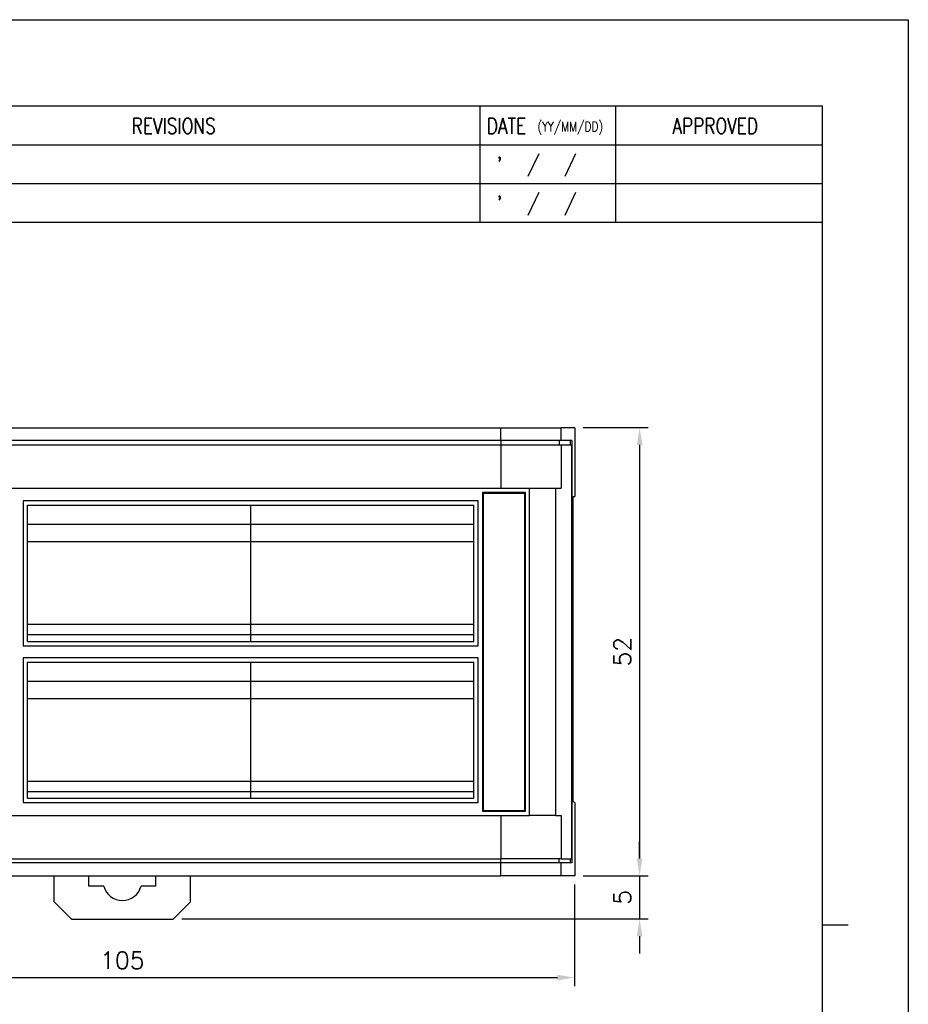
# Model space of a CAD drawing. Header units: millimetres. Extents: x 0 to 297, y 0 to 210.
# Tile 15 of 15: x 194 to 297, y 96 to 210. Entities that reach past the tile are written whole.
import ezdxf

# ---------------------------------------------------------------- set-up
doc = ezdxf.new("R2010")
doc.units = ezdxf.units.MM
doc.header["$PDSIZE"] = -1
doc.layers.add('SHEET', color=1, linetype='Continuous')
doc.styles.add('SHEET1', font='ROMANS.SHX', dxfattribs={"width": 0.8, "height": 3})
doc.styles.get("Standard").update_dxf_attribs({"font": 'txt.shx', "bigfont": 'whgtxt.shx'})
doc.dimstyles.new('ISO-25', dxfattribs={"dimtxt": 2.5, "dimasz": 2.5, "dimexe": 1.25, "dimexo": 0.625, "dimtad": 1, "dimtxsty": 'Standard', "dimcen": 2.5, "dimadec": 0, "dimazin": 0, "dimtfac": 1, "dimtmove": 0, "dimatfit": 3, "dimfxl": 0, "dimarcsym": 0})

# ---------------------------------------------------------------- blocks, each defined once
blk = doc.blocks.new('*D7')
at = {"color": 8, "lineweight": -2}
for p, q in [((153.27, 109.67), (153.27, 97.87)), ((258.27, 109.67), (258.27, 97.87)), ((155.27, 98.87), (256.27, 98.87))]:
    blk.add_line(p, q, dxfattribs=at)
at = {"color": 8}
for points in [[(155.27, 99.2), (155.27, 98.54), (153.27, 98.87)], [(256.27, 99.2), (256.27, 98.54), (258.27, 98.87)]]:
    blk.add_solid(points, dxfattribs=at)
at = {"layer": 'Defpoints', "color": 0}
for p in [(153.27, 110.67), (258.27, 110.67), (258.27, 98.87)]:
    blk.add_point(p, dxfattribs=at)
at = {"color": 3, "insert": (205.77, 100.87), "char_height": 2, "attachment_point": 5}
blk.add_mtext('\\A1;105', dxfattribs=at)
blk = doc.blocks.new('*D8')
at = {"color": 8, "lineweight": -2}
for p, q in [((259.27, 162.67), (266.81, 162.67)), ((265.81, 160.67), (265.81, 112.67)), ((259.27, 110.67), (266.81, 110.67))]:
    blk.add_line(p, q, dxfattribs=at)
at = {"color": 8}
for points in [[(265.48, 160.67), (266.14, 160.67), (265.81, 162.67)], [(265.48, 112.67), (266.14, 112.67), (265.81, 110.67)]]:
    blk.add_solid(points, dxfattribs=at)
at = {"layer": 'Defpoints', "color": 0}
for p in [(258.27, 162.67), (258.27, 110.67), (265.81, 110.67)]:
    blk.add_point(p, dxfattribs=at)
at = {"color": 3, "insert": (263.81, 136.67), "char_height": 2, "attachment_point": 5, "rotation": 90}
blk.add_mtext('\\A1;52', dxfattribs=at)
blk = doc.blocks.new('*D9')
at = {"color": 8, "lineweight": -2}
for p, q in [((265.81, 112.67), (265.81, 114.67)), ((259.27, 110.67), (266.81, 110.67)), ((265.81, 110.67), (265.81, 105.67)), ((212.67, 105.67), (266.81, 105.67)), ((265.81, 103.67), (265.81, 101.67))]:
    blk.add_line(p, q, dxfattribs=at)
at = {"color": 8}
for points in [[(265.48, 112.67), (266.14, 112.67), (265.81, 110.67)], [(265.48, 103.67), (266.14, 103.67), (265.81, 105.67)]]:
    blk.add_solid(points, dxfattribs=at)
at = {"layer": 'Defpoints', "color": 0}
for p in [(258.27, 110.67), (211.67, 105.67), (265.81, 105.67)]:
    blk.add_point(p, dxfattribs=at)
at = {"color": 3, "insert": (263.81, 108.17), "char_height": 2, "attachment_point": 5, "rotation": 90}
blk.add_mtext('\\A1;5', dxfattribs=at)

msp = doc.modelspace()

# ---------------------------------------------------------------- linework, layer by layer
for p, q in [((190.2744, 162.6653), (249.7036, 162.6653)), ((249.7036, 161.1653), (249.7036, 162.6653)), ((249.7036, 162.6653), (256.6715, 162.6653)), ((256.6715, 162.6653), (256.6715, 161.1653)), ((258.2744, 162.6653), (256.6715, 162.6653)), ((258.2744, 162.6653), (258.2744, 154.6653)), ((249.7036, 161.1653), (190.2744, 161.1653)), ((256.6715, 161.1653), (249.7036, 161.1653)), ((249.7036, 161.1653), (249.7036, 160.6653)), ((256.4724, 161.1653), (256.4724, 160.6653)), ((257.9378, 161.1653), (256.6715, 161.1653)), ((257.7369, 161.1653), (257.7369, 160.6653)), ((257.9378, 161.1653), (257.9378, 112.1653)), ((190.2744, 160.6653), (249.7338, 160.6653)), ((249.7338, 155.6653), (249.7338, 160.6653)), ((249.7338, 160.6653), (256.7029, 160.6653)), ((256.7029, 160.6653), (256.7029, 155.6653)), ((256.7029, 160.6653), (257.897, 160.6653)), ((257.897, 160.6653), (257.897, 112.6653)), ((190.2744, 155.6653), (253.0441, 155.6653)), ((253.0441, 117.6653), (253.0441, 155.6653)), ((253.0441, 155.6653), (256.0308, 155.6653)), ((256.0308, 155.6653), (256.0308, 117.6653)), ((256.0308, 155.6653), (256.7029, 155.6653)), ((247.5744, 155.1653), (247.5744, 118.1653)), ((252.5744, 155.1653), (247.5744, 155.1653)), ((247.6744, 155.0653), (252.4744, 155.0653)), ((247.6744, 118.2653), (247.6744, 155.0653)), ((252.4744, 118.2653), (252.4744, 155.0653)), ((252.5744, 118.1653), (252.5744, 155.1653)), ((258.0821, 119.2653), (258.0821, 154.6653)), ((258.0821, 154.6653), (258.2744, 154.6653)), ((247.0744, 154.1653), (194.2744, 154.1653)), ((194.2744, 154.1653), (194.2744, 137.3653)), ((194.7744, 153.6653), (220.6744, 153.6653)), ((194.7744, 151.4653), (194.7744, 153.6653)), ((220.6744, 151.4653), (220.6744, 153.6653)), ((220.6744, 153.6653), (246.5744, 153.6653)), ((246.5744, 151.4653), (246.5744, 153.6653)), ((247.0744, 137.3653), (247.0744, 154.1653)), ((194.7744, 151.4653), (220.6744, 151.4653)), ((194.7744, 149.4653), (194.7744, 151.4653)), ((220.6744, 149.4653), (220.6744, 151.4653)), ((220.6744, 151.4653), (246.5744, 151.4653)), ((246.5744, 149.4653), (246.5744, 151.4653)), ((194.7744, 149.4653), (220.6744, 149.4653)), ((194.7744, 139.8653), (194.7744, 149.4653)), ((220.6744, 139.8653), (220.6744, 149.4653)), ((220.6744, 149.4653), (246.5744, 149.4653)), ((246.5744, 139.8653), (246.5744, 149.4653)), ((194.7744, 139.8653), (220.6744, 139.8653)), ((194.7744, 138.6653), (194.7744, 139.8653)), ((220.6744, 138.6653), (220.6744, 139.8653)), ((220.6744, 139.8653), (246.5744, 139.8653)), ((246.5744, 138.6653), (246.5744, 139.8653)), ((194.7744, 137.8653), (194.7744, 138.6653)), ((194.7744, 138.6653), (220.6744, 138.6653)), ((220.6744, 137.8653), (220.6744, 138.6653)), ((220.6744, 138.6653), (246.5744, 138.6653)), ((246.5744, 137.8653), (246.5744, 138.6653)), ((194.2744, 137.3653), (247.0744, 137.3653)), ((194.7744, 137.8653), (220.6744, 137.8653)), ((220.6744, 137.8653), (246.5744, 137.8653)), ((247.0744, 135.9653), (194.2744, 135.9653)), ((194.2744, 135.9653), (194.2744, 119.1653)), ((247.0744, 119.1653), (247.0744, 135.9653)), ((194.7744, 135.4653), (220.6744, 135.4653)), ((194.7744, 133.2653), (194.7744, 135.4653)), ((220.6744, 133.2653), (220.6744, 135.4653)), ((220.6744, 135.4653), (246.5744, 135.4653)), ((246.5744, 133.2653), (246.5744, 135.4653)), ((194.7744, 133.2653), (220.6744, 133.2653)), ((194.7744, 131.2653), (194.7744, 133.2653)), ((220.6744, 131.2653), (220.6744, 133.2653)), ((220.6744, 133.2653), (246.5744, 133.2653)), ((246.5744, 131.2653), (246.5744, 133.2653)), ((194.7744, 131.2653), (220.6744, 131.2653)), ((194.7744, 121.6653), (194.7744, 131.2653)), ((220.6744, 121.6653), (220.6744, 131.2653)), ((220.6744, 131.2653), (246.5744, 131.2653)), ((246.5744, 121.6653), (246.5744, 131.2653)), ((194.7744, 121.6653), (220.6744, 121.6653)), ((194.7744, 120.4653), (194.7744, 121.6653)), ((220.6744, 120.4653), (220.6744, 121.6653)), ((220.6744, 121.6653), (246.5744, 121.6653)), ((246.5744, 120.4653), (246.5744, 121.6653)), ((194.7744, 120.4653), (220.6744, 120.4653)), ((194.7744, 119.6653), (194.7744, 120.4653)), ((220.6744, 119.6653), (220.6744, 120.4653)), ((220.6744, 120.4653), (246.5744, 120.4653)), ((246.5744, 119.6653), (246.5744, 120.4653)), ((194.2744, 119.1653), (247.0744, 119.1653)), ((194.7744, 119.6653), (220.6744, 119.6653)), ((220.6744, 119.6653), (246.5744, 119.6653)), ((258.2744, 119.1954), (258.0821, 119.2653)), ((258.2744, 119.1954), (258.2744, 110.6653)), ((190.2744, 117.6653), (253.0441, 117.6653)), ((247.5744, 118.1653), (252.5744, 118.1653)), ((247.6744, 118.2653), (252.4744, 118.2653)), ((249.7338, 112.6653), (249.7338, 117.6653)), ((256.0308, 117.6653), (253.0441, 117.6653)), ((256.0308, 117.6653), (256.7029, 117.6653)), ((256.7029, 117.6653), (256.7029, 112.6653)), ((190.2744, 112.6653), (249.7338, 112.6653)), ((249.7036, 112.1653), (190.2744, 112.1653)), ((249.7036, 112.1653), (249.7036, 112.6653)), ((249.7036, 110.6653), (249.7036, 112.1653)), ((256.6715, 112.1653), (249.7036, 112.1653)), ((256.7029, 112.6653), (249.7338, 112.6653)), ((256.4724, 112.1653), (256.4724, 112.6653)), ((256.6715, 112.1653), (256.6715, 110.6653)), ((257.9378, 112.1653), (256.6715, 112.1653)), ((256.7029, 112.6653), (257.897, 112.6653)), ((257.7369, 112.6653), (257.7369, 112.1653)), ((190.2744, 110.6653), (249.7036, 110.6653)), ((197.8744, 107.6653), (197.8744, 110.6653)), ((201.8744, 109.4653), (201.8744, 110.6653)), ((209.6744, 109.4653), (209.6744, 110.6653)), ((213.6744, 107.6653), (213.6744, 110.6653)), ((256.6715, 110.6653), (249.7036, 110.6653)), ((258.2744, 110.6653), (256.6715, 110.6653)), ((203.6058, 109.4653), (201.8744, 109.4653)), ((209.6744, 109.4653), (207.9429, 109.4653)), ((197.8744, 107.6653), (199.8744, 105.6653)), ((211.6744, 105.6653), (213.6744, 107.6653)), ((199.8744, 105.6653), (211.6744, 105.6653))]:
    msp.add_line(p, q)
at = {"color": 4}
msp.add_line((287, 105), (290, 105), dxfattribs=at)
at = {"color": 6}
msp.add_lwpolyline([(0, 210), (297, 210), (297, 0), (0, 0)], close=True, dxfattribs=at)
at = {"color": 4}
msp.add_lwpolyline([(10, 200), (287, 200), (287, 10), (10, 10)], close=True, dxfattribs=at)
msp.add_arc((205.7744, 110.0653), 2.25, 195.46601, 344.53399)
at = {"layer": 'SHEET'}
for p, q in [((247.25, 200), (247.25, 186.5)), ((263, 200), (263, 186.5)), ((158.75, 195.5), (287, 195.5)), ((254.1049, 194.4555), (252.8538, 191.7979)), ((258.3681, 194.4514), (257.117, 191.7938)), ((158.75, 191), (287, 191)), ((254.1049, 189.9555), (252.8538, 187.2979)), ((258.3681, 189.9514), (257.117, 187.2938))]:
    msp.add_line(p, q, dxfattribs=at)
at = {"layer": 'SHEET', "color": 7}
msp.add_line((158.75, 186.5), (287, 186.5), dxfattribs=at)

# ---------------------------------------------------------------- texts
at = {"layer": 'SHEET', "color": 7, "style": 'SHEET1', "width": 0.8}
msp.add_text('REVISIONS', height=1.8, dxfattribs=at).set_placement((206.859, 196.7733))
at = {"layer": 'SHEET', "style": 'SHEET1', "width": 0.8}
for s, height, p in [('DATE', 1.8, (248.0796, 196.7733)), ('(YY/MM/DD)', 1.125, (253.9419, 197.0429)), ('APPROVED', 1.8, (269.6251, 196.7733)), ("'", 1.8, (249.2479, 192.2816)), ("'", 1.8, (249.2479, 187.7816))]:
    msp.add_text(s, height=height, dxfattribs=at).set_placement(p)

# ---------------------------------------------------------------- dimensions: what is measured, and where the dimension line sits
for base, p1, p2, picture, middle in [((265.8115, 110.6653), (258.2744, 162.6653), (258.2744, 110.6653), '*D8', (263.8115, 136.6653)), ((265.8115, 105.6653), (258.2744, 110.6653), (211.6744, 105.6653), '*D9', (263.8115, 108.1653))]:
    dim = msp.add_linear_dim(base=base, p1=p1, p2=p2, angle=90, dimstyle='ISO-25', override={"dimtxt": 2, "dimasz": 2, "dimexe": 1, "dimexo": 1, "dimgap": 1, "dimdec": 3, "dimzin": 9, "dimdsep": 46, "dimcen": 0, "dimclrd": 8, "dimclre": 8, "dimclrt": 3, "dimadec": 3, "dimazin": 2, "dimtdec": 3, "dimfxl": 0.6, "dimtolj": 1, "dimtzin": 1, "dimarcsym": 1})
    dim.commit()
    dim.dimension.update_dxf_attribs({"geometry": picture, "text_midpoint": middle})
dim = msp.add_linear_dim(base=(258.2744, 98.8686), p1=(153.2744, 110.6653), p2=(258.2744, 110.6653), dimstyle='ISO-25', override={"dimtxt": 2, "dimasz": 2, "dimexe": 1, "dimexo": 1, "dimgap": 1, "dimdec": 3, "dimzin": 9, "dimdsep": 46, "dimcen": 0, "dimclrd": 8, "dimclre": 8, "dimclrt": 3, "dimadec": 3, "dimazin": 2, "dimtdec": 3, "dimfxl": 0.6, "dimtolj": 1, "dimtzin": 1, "dimarcsym": 1})
dim.commit()
dim.dimension.update_dxf_attribs({"geometry": '*D7', "text_midpoint": (205.7744, 100.8686)})

doc.saveas('drawing.dxf')
